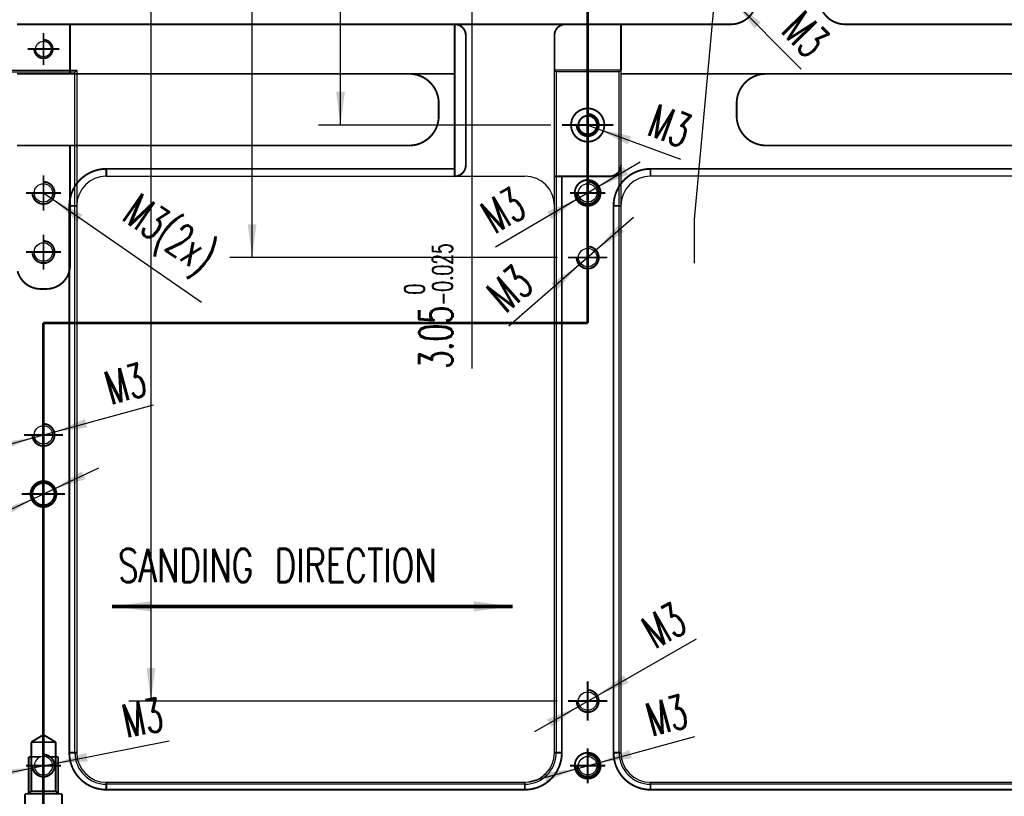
# Model space of a CAD drawing. Header units: millimetres. Extents: x 31 to 872, y 29 to 623.
# Tile 9 of 29: x 429 to 518, y 151 to 221. Entities that reach past the tile are written whole.
import ezdxf

# ---------------------------------------------------------------- set-up
doc = ezdxf.new("R2010")
doc.units = ezdxf.units.MM
for name, pattern in [('DASHED', [15, 7, -8]), ('DOT_CENTER', [14, 12, -1, 0, -1]), ('PHANTOM', [13, 10, -1, 0, -1, 0, -1])]:
    doc.linetypes.add(name, pattern=pattern)
doc.layers.add('1', color=7, linetype='Continuous')
doc.styles.add('CONVERTER_11', font='txt.shx', dxfattribs={"width": 0.63})
doc.styles.add('CONVERTER_12', font='txt.shx', dxfattribs={"width": 0.72})
doc.dimstyles.new('ME10_DIM_145', dxfattribs={"dimtxt": 4.5, "dimasz": 4.5, "dimexe": 3, "dimexo": 1.5, "dimgap": 1.5, "dimtad": 1, "dimdsep": 46, "dimtxsty": 'CONVERTER_11', "dimsah": 1, "dimcen": 0.09, "dimclrd": 3, "dimclre": 3, "dimclrt": 3, "dimadec": 0, "dimazin": 0, "dimtfac": 1, "dimtdec": 4, "dimtix": 1, "dimtmove": 0, "dimatfit": 3, "dimfxl": 1, "dimtolj": 1, "dimtzin": 0, "dimarcsym": 0})
doc.dimstyles.new('ME10_DIM_146', dxfattribs={"dimtxt": 4.5, "dimasz": 4.5, "dimexe": 3, "dimexo": 1.5, "dimgap": 1.5, "dimtad": 1, "dimdsep": 46, "dimtxsty": 'CONVERTER_11', "dimsah": 1, "dimcen": 0.09, "dimclrd": 3, "dimclre": 3, "dimclrt": 3, "dimadec": 0, "dimazin": 0, "dimtfac": 1, "dimtdec": 4, "dimtix": 1, "dimtmove": 0, "dimatfit": 3, "dimfxl": 1, "dimtolj": 1, "dimtzin": 0, "dimarcsym": 0})
doc.dimstyles.new('ME10_DIM_149', dxfattribs={"dimtxt": 4.5, "dimasz": 4.5, "dimexe": 3, "dimexo": 1.5, "dimgap": 1.5, "dimtad": 1, "dimdsep": 46, "dimtxsty": 'CONVERTER_11', "dimsah": 1, "dimcen": 0.09, "dimclrd": 3, "dimclre": 3, "dimclrt": 3, "dimadec": 0, "dimazin": 0, "dimtfac": 1, "dimtdec": 4, "dimtix": 1, "dimtmove": 0, "dimatfit": 3, "dimfxl": 1, "dimtolj": 1, "dimtzin": 0, "dimarcsym": 0})
doc.dimstyles.new('ME10_DIM_87', dxfattribs={"dimtxt": 4.5, "dimasz": 4.5, "dimexe": 3, "dimexo": 1.5, "dimgap": 1.5, "dimtad": 1, "dimdec": 3, "dimdsep": 46, "dimtxsty": 'CONVERTER_11', "dimsah": 1, "dimcen": 0.09, "dimclrd": 3, "dimclre": 3, "dimclrt": 3, "dimadec": 0, "dimazin": 0, "dimtol": 1, "dimtm": 0.025, "dimtfac": 0.6, "dimtdec": 0, "dimtix": 1, "dimtmove": 0, "dimatfit": 3, "dimfxl": 1, "dimtolj": 1, "dimtzin": 0, "dimarcsym": 0})
doc.dimstyles.get("Standard").update_dxf_attribs({"dimtxt": 0.18, "dimasz": 0.18, "dimexe": 0.18, "dimexo": 0.0625, "dimgap": 0.09, "dimtad": 0, "dimtih": 1, "dimtoh": 1, "dimdec": 4, "dimzin": 0, "dimdsep": 46, "dimtxsty": 'Standard', "dimcen": 0.09, "dimadec": 0, "dimazin": 0, "dimtfac": 1, "dimtdec": 4, "dimtofl": 0, "dimtmove": 0, "dimatfit": 3, "dimfxl": 1, "dimtolj": 1, "dimtzin": 0, "dimarcsym": 0})

# ---------------------------------------------------------------- blocks, each defined once
blk = doc.blocks.new('E8027-24150__34', base_point=(273.17, 207.52))
at = {"color": 7, "linetype": 'Continuous'}
for p, q in [((642.46, 324.55), (651.46, 324.55)), ((642.71, 324.3), (651.21, 324.3)), ((651.21, 324.3), (651.46, 324.55)), ((651.21, 232.21), (651.21, 324.3)), ((651.46, 324.55), (651.46, 306.19)), ((716.12, 310.19), (716.12, 324.55)), ((716.12, 324.55), (716.37, 324.3)), ((725.12, 324.55), (716.12, 324.55)), ((716.37, 324.3), (716.37, 232.21)), ((724.87, 324.3), (716.37, 324.3)), ((725.12, 324.55), (724.87, 324.3)), ((724.87, 232.21), (724.87, 324.3)), ((725.12, 324.55), (725.12, 324.05)), ((725.12, 324.05), (725.12, 311.69)), ((725.12, 311.69), (725.12, 306.19)), ((655.46, 310.19), (712.12, 310.19)), ((716.12, 306.19), (716.12, 310.19)), ((785.78, 310.19), (729.12, 310.19)), ((651.46, 306.19), (651.46, 232.21)), ((716.12, 232.21), (716.12, 306.19)), ((725.12, 306.19), (725.12, 232.21)), ((655.46, 228.21), (712.12, 228.21)), ((712.12, 227.96), (655.46, 227.96)), ((729.12, 228.21), (785.78, 228.21)), ((785.78, 227.96), (729.12, 227.96))]:
    blk.add_line(p, q, dxfattribs=at)
at = {"color": 1, "linetype": 'DASHED', "const_width": 0.25}
for points in [[(740, 330.75, 0.414214), (743.5, 334.25, 0.414214)], [(751.95, 334.25, 0.414214), (755.45, 330.75, 0.414214)], [(704.12, 329.25, 0.414214), (702.62, 330.75, 0.414214)], [(717.62, 330.75, 0.414214), (716.12, 329.25, 0.414214)], [(700.46, 320.05, 0.414214), (696.46, 324.05, 0.414214)], [(744.78, 324.05, 0.414214), (740.78, 320.05, 0.414214)], [(696.46, 314.35, 0.414214), (700.46, 318.35, 0.414214)], [(740.78, 318.35, 0.414214), (744.78, 314.35, 0.414214)], [(655.46, 311.19, 0.414214), (650.46, 306.19, 0.414214)], [(702.62, 310.19, 0.414214), (704.12, 311.69, 0.414214)], [(723.62, 310.19, 0.414214), (725.12, 311.69, 0.414214)], [(729.12, 311.19, 0.414214), (724.12, 306.19, 0.414214)], [(643.46, 297.36, 0.342564), (646.56, 294.95, 0.342564)], [(647.36, 294.95, 0.414214), (650.56, 298.15, 0.414214)], [(650.46, 232.21, 0.414214), (655.46, 227.21, 0.414214)], [(712.12, 227.21, 0.414214), (717.12, 232.21, 0.414214)], [(724.12, 232.21, 0.414214), (729.12, 227.21, 0.414214)]]:
    blk.add_lwpolyline(points, format="xyb", dxfattribs=at)
for points in [[(643.36, 330.75), (650.56, 330.75)], [(650.56, 330.75), (702.62, 330.75)], [(650.56, 330.75), (650.56, 324.05)], [(702.62, 330.75), (717.62, 330.75)], [(702.62, 324.05), (702.62, 330.75)], [(717.62, 330.75), (725.12, 330.75)], [(725.12, 330.75), (740, 330.75)], [(725.12, 330.75), (725.12, 324.55)], [(755.45, 330.75), (790.68, 330.75)], [(704.12, 329.25), (704.12, 311.69)], [(716.12, 329.25), (716.12, 324.55)], [(643.36, 324.05), (650.56, 324.05)], [(650.56, 324.05), (696.46, 324.05)], [(702.62, 324.05), (696.46, 324.05)], [(702.62, 324.05), (702.62, 311.19)], [(744.78, 324.05), (725.12, 324.05)], [(744.78, 324.05), (790.68, 324.05)], [(700.46, 320.05), (700.46, 318.35)], [(740.78, 318.35), (740.78, 320.05)], [(643.36, 314.35), (650.56, 314.35)], [(650.56, 314.35), (696.46, 314.35)], [(650.56, 298.15), (650.56, 314.35)], [(744.78, 314.35), (790.68, 314.35)], [(655.46, 310.19), (655.46, 311.19)], [(655.46, 311.19), (702.62, 311.19)], [(702.62, 310.19), (702.62, 311.19)], [(729.12, 311.19), (785.78, 311.19)], [(729.12, 311.19), (729.12, 310.19)], [(716.12, 310.19), (717.12, 310.19)], [(717.12, 232.21), (717.12, 310.19)], [(717.12, 310.19), (723.62, 310.19)], [(650.46, 306.19), (651.46, 306.19)], [(650.46, 232.21), (650.46, 306.19)], [(725.12, 306.19), (724.12, 306.19)], [(724.12, 232.21), (724.12, 306.19)], [(647.36, 294.95), (646.56, 294.95)], [(646.96, 234.64), (645.31, 233.65)], [(646.96, 234.64), (648.61, 233.65)], [(645.31, 233.65), (645.31, 231.65)], [(645.31, 233.65), (648.61, 233.65)], [(648.61, 233.65), (648.61, 231.65)], [(651.21, 232.21), (650.46, 232.21)], [(716.37, 232.21), (717.12, 232.21)], [(724.12, 232.21), (724.87, 232.21)], [(645.31, 231.65), (646.58, 231.65)], [(645.31, 231.65), (645.31, 227)], [(647.34, 231.65), (648.61, 231.65)], [(648.61, 231.65), (648.61, 227)], [(655.46, 227.96), (655.46, 227.21)], [(712.12, 227.96), (712.12, 227.21)], [(729.12, 227.21), (729.12, 227.96)], [(644.96, 226.65), (644.46, 226.65)], [(644.46, 224.07), (644.46, 226.65)], [(645.31, 227), (644.96, 226.65)], [(648.96, 226.65), (644.96, 226.65)], [(645.31, 227), (648.61, 227)], [(648.61, 227), (648.96, 226.65)], [(649.46, 226.65), (648.96, 226.65)], [(649.46, 224.07), (649.46, 226.65)], [(712.12, 227.21), (655.46, 227.21)], [(785.78, 227.21), (729.12, 227.21)]]:
    blk.add_lwpolyline(points, dxfattribs=at)
for points in [[(718.37, 317.12, 1), (722.87, 317.12, 1)], [(719.37, 317.12, 1), (721.87, 317.12, 1)], [(718.87, 307.94, 1), (722.37, 307.94, 1)], [(645.21, 267.2, 1), (648.71, 267.2, 1)], [(645.46, 267.2, 1), (648.46, 267.2, 1)], [(718.87, 230.46, 1), (722.37, 230.46, 1)]]:
    blk.add_lwpolyline(points, format="xyb", close=True, dxfattribs=at)
at = {"color": 3, "linetype": 'Continuous', "const_width": 0.25}
for points in [[(651.21, 232.21), (651.46, 232.21)], [(716.37, 232.21), (716.12, 232.21)], [(724.87, 232.21), (725.12, 232.21)], [(655.46, 227.96), (655.46, 228.21)], [(712.12, 227.96), (712.12, 228.21)], [(729.12, 227.96), (729.12, 228.21)]]:
    blk.add_lwpolyline(points, dxfattribs=at)
at = {"color": 7, "linetype": 'Continuous'}
for centre, radius in [((646.96, 327.4), 1.05), ((646.96, 307.94), 1.25), ((720.62, 307.94), 1.25), ((646.96, 299.94), 1.25), ((720.62, 299.2), 1.25), ((646.96, 275.2), 1.25), ((720.62, 239.2), 1.25), ((720.62, 230.46), 1.25)]:
    blk.add_circle(centre, radius, dxfattribs=at)
for centre, radius, start, end in [((655.46, 306.19), 4, 90, 180), ((712.12, 306.19), 4, 0, 90), ((729.12, 306.19), 4, 90, 180), ((655.46, 232.21), 4.25, 180, 270), ((655.46, 232.21), 4, 180, 270), ((712.12, 232.21), 4, 270, 0), ((712.12, 232.21), 4.25, 270, 0), ((729.12, 232.21), 4.25, 180, 270), ((729.12, 232.21), 4, 180, 270), ((646.96, 230.46), 1.25, 107.8242, 0), ((646.96, 230.46), 1.25, 72.1758, 107.8242), ((646.96, 230.46), 1.25, 0, 72.1758)]:
    blk.add_arc(centre, radius, start, end, dxfattribs=at)
at = {"layer": '1', "color": 1, "linetype": 'DOT_CENTER', "const_width": 0.25}
for points in [[(646.96, 329.56), (646.96, 325.25)], [(649.11, 327.4), (644.8, 327.4)], [(720.62, 320.59), (720.62, 313.64)], [(724.09, 317.12), (717.14, 317.12)], [(646.96, 310.31), (646.96, 305.56)], [(720.62, 310.31), (720.62, 305.56)], [(649.33, 307.94), (644.58, 307.94)], [(722.99, 307.94), (718.24, 307.94)], [(646.96, 302.31), (646.96, 297.56)], [(720.62, 301.85), (720.62, 296.55)], [(649.33, 299.94), (644.58, 299.94)], [(723.27, 299.2), (717.97, 299.2)], [(646.96, 277.85), (646.96, 272.55)], [(649.61, 275.2), (644.31, 275.2)], [(646.96, 270.12), (646.96, 264.27)], [(649.88, 267.2), (644.03, 267.2)], [(720.62, 241.85), (720.62, 236.55)], [(723.27, 239.2), (717.97, 239.2)], [(646.96, 236.2), (646.96, 205.67)], [(720.62, 232.83), (720.62, 228.08)], [(649.33, 230.46), (644.58, 230.46)], [(722.99, 230.46), (718.24, 230.46)]]:
    blk.add_lwpolyline(points, dxfattribs=at)
at = {"layer": '1', "color": 3, "linetype": 'Continuous', "const_width": 0.25}
for points in [[(645.71, 327.4, 2.414214), (646.96, 328.65, 2.414214)], [(645.46, 307.94, 2.414214), (646.96, 309.44, 2.414214)], [(719.12, 307.94, 2.414214), (720.62, 309.44, 2.414214)], [(645.46, 299.94, 2.414214), (646.96, 301.44, 2.414214)], [(719.12, 299.2, 2.414214), (720.62, 300.7, 2.414214)], [(645.46, 275.2, 2.414214), (646.96, 276.7, 2.414214)], [(719.12, 239.2, 2.414214), (720.62, 240.7, 2.414214)], [(645.46, 230.46, 2.414214), (646.96, 231.96, 2.414214)], [(719.12, 230.46, 2.414214), (720.62, 231.96, 2.414214)]]:
    blk.add_lwpolyline(points, format="xyb", dxfattribs=at)
at = {"layer": '1', "color": 1, "linetype": 'DASHED', "const_width": 0.25}
blk.add_lwpolyline([(719.12, 317.12, 2.414214), (720.62, 318.62, 2.414214)], format="xyb", dxfattribs=at)
for points in [[(645.31, 231.65), (644.96, 231.65)], [(644.96, 226.65), (644.96, 231.65)], [(648.61, 231.65), (648.96, 231.65)], [(648.96, 226.65), (648.96, 231.65)]]:
    blk.add_lwpolyline(points, dxfattribs=at)
blk = doc.blocks.new('*D112')
at = {"layer": '1', "color": 3, "linetype": 'Continuous'}
for p, q in [((704.95, 350.27), (704.95, 341.27)), ((737.4, 341.27), (701.95, 341.27)), ((704.95, 341.27), (704.95, 338.22)), ((737.4, 338.22), (701.95, 338.22)), ((704.95, 338.22), (704.95, 284.18))]:
    blk.add_line(p, q, dxfattribs=at)
at = {"layer": '1', "color": 3}
for points in [[(704.36, 345.77), (705.54, 345.77), (704.95, 341.27)], [(705.54, 333.72), (704.36, 333.72), (704.95, 338.22)]]:
    blk.add_solid(points, dxfattribs=at)
at = {"layer": '1', "color": 3, "insert": (702.33, 284.18), "char_height": 4.5, "attachment_point": 7, "rotation": 90, "line_spacing_factor": 0.60024, "style": 'CONVERTER_11'}
blk.add_mtext('\\C3;\\C3;3.05\\C3;\\H2.7;\\S 0^ -0.025;\\C3;', dxfattribs=at)
blk = doc.blocks.new('*D170')
at = {"layer": '1', "color": 3, "linetype": 'Continuous'}
for p, q in [((716.47, 632.9), (672.21, 632.9)), ((675.21, 299.2), (675.21, 632.9)), ((716.47, 299.2), (672.21, 299.2))]:
    blk.add_line(p, q, dxfattribs=at)
at = {"layer": '1', "color": 3}
for points in [[(675.8, 628.4), (674.61, 628.4), (675.21, 632.9)], [(674.61, 303.7), (675.8, 303.7), (675.21, 299.2)]]:
    blk.add_solid(points, dxfattribs=at)
at = {"layer": '1', "color": 3, "insert": (671.57, 439.06), "char_height": 4.5, "attachment_point": 7, "rotation": 90, "line_spacing_factor": 0.60024, "style": 'CONVERTER_11'}
blk.add_mtext('333.7', dxfattribs=at)
blk = doc.blocks.new('*D171')
at = {"layer": '1', "color": 3, "linetype": 'Continuous'}
for p, q in [((715.64, 614.98), (684.17, 614.98)), ((687.17, 317.12), (687.17, 614.98)), ((715.64, 317.12), (684.17, 317.12))]:
    blk.add_line(p, q, dxfattribs=at)
at = {"layer": '1', "color": 3}
for points in [[(687.76, 610.48), (686.57, 610.48), (687.17, 614.98)], [(686.57, 321.62), (687.76, 321.62), (687.17, 317.12)]]:
    blk.add_solid(points, dxfattribs=at)
at = {"layer": '1', "color": 3, "insert": (683.53, 441.26), "char_height": 4.5, "attachment_point": 7, "rotation": 90, "line_spacing_factor": 0.60024, "style": 'CONVERTER_11'}
blk.add_mtext('297.86', dxfattribs=at)
blk = doc.blocks.new('*D174')
at = {"layer": '1', "color": 3, "linetype": 'Continuous'}
for p, q in [((716.47, 692.9), (658.51, 692.9)), ((661.51, 692.9), (661.51, 239.2)), ((716.47, 239.2), (658.51, 239.2))]:
    blk.add_line(p, q, dxfattribs=at)
at = {"layer": '1', "color": 3}
for points in [[(662.1, 688.4), (660.92, 688.4), (661.51, 692.9)], [(660.92, 243.7), (662.1, 243.7), (661.51, 239.2)]]:
    blk.add_solid(points, dxfattribs=at)
at = {"layer": '1', "color": 3, "insert": (657.87, 441.65), "char_height": 4.5, "attachment_point": 7, "rotation": 90, "line_spacing_factor": 0.60024, "style": 'CONVERTER_11'}
blk.add_mtext('453.7', dxfattribs=at)
blk = doc.blocks.new('*D284')
at = {"layer": '1', "color": 3, "linetype": 'Continuous'}
blk.add_line((739.4, 334.85), (749.51, 324.69), dxfattribs=at)
at = {"layer": '1', "color": 3}
blk.add_solid([(744.05, 331.01), (743.21, 330.18), (740.46, 333.79)], dxfattribs=at)
at = {"layer": '1', "color": 3, "insert": (746.64, 329.7), "char_height": 4.5, "attachment_point": 7, "rotation": 314.8551, "line_spacing_factor": 0.60024, "style": 'CONVERTER_11'}
blk.add_mtext('\\C3;M\\C3;3\\C3;', dxfattribs=at)
blk = doc.blocks.new('*D285')
at = {"layer": '1', "color": 3, "linetype": 'Continuous'}
blk.add_line((727.74, 312.11), (708.13, 300.61), dxfattribs=at)
at = {"layer": '1', "color": 3}
for points in [[(725.5, 311.49), (726.1, 310.46), (721.91, 308.7)], [(715.74, 304.39), (715.14, 305.42), (719.33, 307.18)]]:
    blk.add_solid(points, dxfattribs=at)
at = {"layer": '1', "color": 3, "insert": (708.03, 302.3), "char_height": 4.5, "attachment_point": 7, "rotation": 30.3933, "line_spacing_factor": 0.60024, "style": 'CONVERTER_11'}
blk.add_mtext('\\C3;M\\C3;3\\C3;', dxfattribs=at)
blk = doc.blocks.new('*D286')
at = {"layer": '1', "color": 3, "linetype": 'Continuous'}
blk.add_line((646.96, 307.94), (668.36, 293.18), dxfattribs=at)
at = {"layer": '1', "color": 3}
blk.add_solid([(652.24, 305.02), (651.56, 304.05), (648.19, 307.09)], dxfattribs=at)
at = {"layer": '1', "color": 3, "insert": (656.55, 303.15), "char_height": 4.5, "attachment_point": 7, "rotation": 325.4101, "line_spacing_factor": 0.60024, "style": 'CONVERTER_11'}
blk.add_mtext('\\C3;M\\C3;3\\C3;(2x)', dxfattribs=at)
blk = doc.blocks.new('*D297')
at = {"layer": '1', "color": 3, "linetype": 'Continuous'}
blk.add_line((638.87, 228.85), (663.98, 233.85), dxfattribs=at)
at = {"layer": '1', "color": 3}
for points in [[(652.73, 232.21), (652.96, 231.05), (648.43, 230.75)], [(641.19, 228.71), (640.96, 229.87), (645.49, 230.17)]]:
    blk.add_solid(points, dxfattribs=at)
at = {"layer": '1', "color": 3, "insert": (658.22, 234.23), "char_height": 4.5, "attachment_point": 7, "rotation": 11.2566, "line_spacing_factor": 0.60024, "style": 'CONVERTER_11'}
blk.add_mtext('\\C3;M\\C3;3\\C3;', dxfattribs=at)
blk = doc.blocks.new('*D298')
at = {"layer": '1', "color": 3, "linetype": 'Continuous'}
blk.add_line((712.66, 228.3), (735.13, 234.4), dxfattribs=at)
at = {"layer": '1', "color": 3}
for points in [[(726.26, 232.6), (726.57, 231.46), (722.07, 230.85)], [(714.98, 228.32), (714.67, 229.46), (719.17, 230.07)]]:
    blk.add_solid(points, dxfattribs=at)
at = {"layer": '1', "color": 3, "insert": (729.35, 234.39), "char_height": 4.5, "attachment_point": 7, "rotation": 15.1913, "line_spacing_factor": 0.60024, "style": 'CONVERTER_11'}
blk.add_mtext('\\C3;M\\C3;3\\C3;', dxfattribs=at)
blk = doc.blocks.new('*D302')
at = {"layer": '1', "color": 3, "linetype": 'Continuous'}
blk.add_line((654.43, 270.71), (620.71, 254.87), dxfattribs=at)
at = {"layer": '1', "color": 3}
for points in [[(652.14, 270.29), (652.64, 269.22), (648.32, 267.84)], [(641.78, 264.11), (641.28, 265.18), (645.6, 266.56)]]:
    blk.add_solid(points, dxfattribs=at)
at = {"layer": '1', "color": 3, "insert": (619.71, 256.05), "char_height": 4.5, "attachment_point": 7, "rotation": 25.1674, "line_spacing_factor": 0.60024, "style": 'CONVERTER_11'}
blk.add_mtext('\\C3; {\\Fgdt;n}\\C3;3\\C3;H7', dxfattribs=at)
blk = doc.blocks.new('*D318')
at = {"layer": '1', "color": 3, "linetype": 'Continuous'}
blk.add_line((720.62, 317.12), (733.19, 312.51), dxfattribs=at)
at = {"layer": '1', "color": 3}
blk.add_solid([(726.46, 315.61), (726.05, 314.5), (722.03, 316.6)], dxfattribs=at)
at = {"layer": '1', "color": 3, "insert": (728.47, 315.84), "char_height": 4.5, "attachment_point": 7, "rotation": 339.8461, "line_spacing_factor": 0.60024, "style": 'CONVERTER_11'}
blk.add_mtext('\\C3;M\\C3;3\\C3;', dxfattribs=at)
blk = doc.blocks.new('*D319')
at = {"layer": '1', "color": 3, "linetype": 'Continuous'}
blk.add_line((726.84, 304.62), (709.95, 289.92), dxfattribs=at)
at = {"layer": '1', "color": 3}
for points in [[(724.76, 303.59), (725.53, 302.69), (721.75, 300.18)], [(716.48, 294.81), (715.71, 295.71), (719.49, 298.22)]]:
    blk.add_solid(points, dxfattribs=at)
at = {"layer": '1', "color": 3, "insert": (709.55, 291.55), "char_height": 4.5, "attachment_point": 7, "rotation": 41.0331, "line_spacing_factor": 0.60024, "style": 'CONVERTER_11'}
blk.add_mtext('\\C3;M\\C3;3\\C3;', dxfattribs=at)
blk = doc.blocks.new('*D320')
at = {"layer": '1', "color": 3, "linetype": 'Continuous'}
blk.add_line((713.46, 235.1), (735.34, 247.62), dxfattribs=at)
at = {"layer": '1', "color": 3}
for points in [[(725.53, 242.69), (726.12, 241.67), (721.92, 239.95)], [(715.71, 235.71), (715.12, 236.73), (719.32, 238.45)]]:
    blk.add_solid(points, dxfattribs=at)
at = {"layer": '1', "color": 3, "insert": (729.75, 246.15), "char_height": 4.5, "attachment_point": 7, "rotation": 29.7833, "line_spacing_factor": 0.60024, "style": 'CONVERTER_11'}
blk.add_mtext('\\C3;M\\C3;3\\C3;', dxfattribs=at)
blk = doc.blocks.new('*D321')
at = {"layer": '1', "color": 3, "linetype": 'Continuous'}
blk.add_line((639, 273.02), (661.87, 279.29), dxfattribs=at)
at = {"layer": '1', "color": 3}
for points in [[(652.59, 277.36), (652.9, 276.21), (648.41, 275.6)], [(641.33, 273.04), (641.02, 274.19), (645.51, 274.8)]]:
    blk.add_solid(points, dxfattribs=at)
at = {"layer": '1', "color": 3, "insert": (656.09, 279.26), "char_height": 4.5, "attachment_point": 7, "rotation": 15.328, "line_spacing_factor": 0.60024, "style": 'CONVERTER_11'}
blk.add_mtext('\\C3;M\\C3;3\\C3;', dxfattribs=at)
blk = doc.blocks.new('F-F__12')
at = {"layer": '1', "color": 4, "linetype": 'PHANTOM', "const_width": 0.35}
for points in [[(720.62, 644.92), (720.62, 290.35)], [(646.96, 290.35), (646.96, 192.19)], [(720.62, 290.35), (646.96, 290.35)]]:
    blk.add_lwpolyline(points, dxfattribs=at)
at = {"layer": '1', "color": 4, "linetype": 'Continuous', "has_arrowhead": 0}
for points in [[(720.62, 290.35), (720.62, 293.35)], [(646.96, 290.35), (649.96, 290.35)], [(646.96, 290.35), (646.96, 287.35)], [(720.62, 290.35), (717.62, 290.35)]]:
    blk.add_leader(points, dimstyle='Standard', dxfattribs=at)
blk = doc.blocks.new('Front2', base_point=(573.3, 466.05))
at = {"layer": '1', "color": 7, "linetype": 'Continuous', "const_width": 0.5}
blk.add_lwpolyline([(656.2599, 252.0145), (710.4599, 252.0145)], dxfattribs=at)
at = {"layer": '1', "color": 3}
for points in [[(661.5099, 252.7057), (661.5099, 251.3233), (656.2599, 252.0145)], [(705.2099, 251.3233), (705.2099, 252.7057), (710.4599, 252.0145)]]:
    blk.add_solid(points, dxfattribs=at)
blk.add_blockref('E8027-24150__34', (273.175, 207.525))
at = {"layer": '1'}
for name in ['F-F__12', '*D284', '*D318', '*D285', '*D286', '*D319', '*D321', '*D302', '*D320', '*D297', '*D298']:
    blk.add_blockref(name, (0, 0), dxfattribs=at)
at = {"layer": '1', "color": 3, "style": 'CONVERTER_12', "width": 0.72}
blk.add_text('SANDING DIRECTION', height=4.5, dxfattribs=at).set_placement((657.0457, 255.3015))
at = {"layer": '1'}
for base, p1, p2, dimstyle, picture, middle in [((661.5092, 692.9), (717.97, 239.2), (717.97, 692.9), 'ME10_DIM_149', '*D174', (655.6217, 447.3577)), ((675.207, 299.2), (717.97, 632.9), (717.97, 299.2), 'ME10_DIM_145', '*D170', (669.3195, 444.7677)), ((687.1671, 317.12), (717.145, 614.98), (717.145, 317.12), 'ME10_DIM_146', '*D171', (681.2796, 448.3878))]:
    dim = blk.add_linear_dim(base=base, p1=p1, p2=p2, angle=90, dimstyle=dimstyle, dxfattribs=at)
    dim.commit()
    dim.dimension.update_dxf_attribs({"geometry": picture, "text_midpoint": middle, "text_rotation": 90})
dim = blk.add_aligned_dim(p1=(738.9, 338.225), p2=(738.9, 341.275), distance=33.949, dimstyle='ME10_DIM_87', dxfattribs=at)
dim.commit()
dim.dimension.update_dxf_attribs({"geometry": '*D112', "text_midpoint": (700.076, 293.7774), "text_rotation": 90})
at = {"layer": '1', "color": 3, "linetype": 'Continuous', "has_arrowhead": 0}
for points in [[(738.1495, 338.4224), (735.0263, 304.3264), (735.0263, 298.4224)], [(656.2599, 252.0145), (683.3599, 252.0145)], [(710.4599, 252.0145), (683.3599, 252.0145)]]:
    blk.add_leader(points, dimstyle='Standard', dxfattribs=at)

msp = doc.modelspace()

# ---------------------------------------------------------------- block references
at = {"xscale": 0.66666666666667, "yscale": 0.66666666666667, "zscale": 0.66666666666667}
msp.add_blockref('Front2', (382.2, 310.7), dxfattribs=at)

doc.saveas('drawing.dxf')
